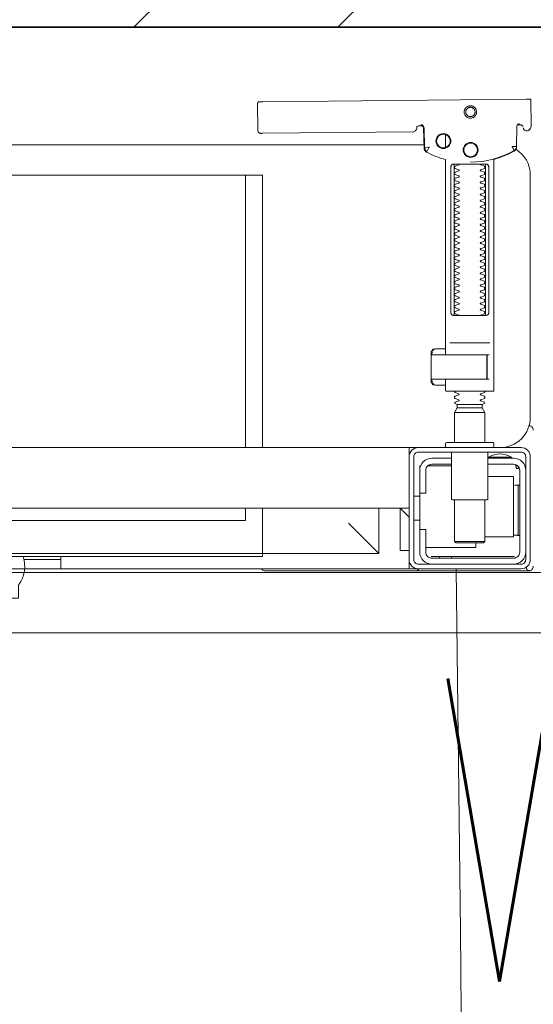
# Model space of a CAD drawing. Header units: millimetres. Extents: x 28291 to 177760, y -399809 to -170937.
# Tile 213 of 256: x 59283 to 59300, y -197851 to -197819. Entities that reach past the tile are written whole.
import ezdxf

# ---------------------------------------------------------------- set-up
doc = ezdxf.new("R2010")
doc.units = ezdxf.units.MM
doc.layers.get('0').update_dxf_attribs({"lineweight": 0})
for name, color, linetype, lineweight, true_color in [('!! 0_ Istn-okna - wymienione', 9, 'Continuous', 13, 0x808080), ('!! 2 ZABUDOWA GK-MDF', 7, 'Continuous', 13, 0x7a7a7a), ('!! 2_Hatch_zamurowania', 7, 'Continuous', 5, 0xc6c8c8)]:
    doc.layers.add(name, color=color, linetype=linetype, lineweight=lineweight, true_color=true_color)
for name, color, linetype, lineweight in [('!! 0_Istn-went', 5, 'Continuous', 13), ('!! 2  nowe sciany - remont', 2, 'Continuous', 35), ('!! wymiary osi', 250, 'Continuous', 9)]:
    doc.layers.add(name, color=color, linetype=linetype, lineweight=lineweight)
doc.layers.add('!!_@ wypos sanit nd', color=7, linetype='Continuous', lineweight=0, plot=False)
doc.styles.add('ARCHETYP', font='romans.shx', dxfattribs={"height": 15})
doc.styles.add('TXT', font='simplex.shx')
doc.dimstyles.new('DIM50', dxfattribs={"dimscale": 5, "dimtxt": 2.5, "dimasz": 1.5, "dimexe": 0, "dimexo": 0, "dimgap": 0.5, "dimtad": 1, "dimdec": 4, "dimrnd": 0.5, "dimdsep": 46, "dimtxsty": 'TXT', "dimblk1": 'TICK1', "dimblk2": 'TICK1', "dimsah": 1, "dimcen": 0, "dimse1": 1, "dimse2": 1, "dimclrd": 1, "dimclre": 7, "dimclrt": 9, "dimadec": 0, "dimazin": 0, "dimtfac": 1, "dimtdec": 4, "dimtmove": 2, "dimatfit": 3, "dimldrblk": 'TICK1', "dimfxl": 1, "dimtolj": 1, "dimarcsym": 0})

# ---------------------------------------------------------------- blocks, each defined once
blk = doc.blocks.new('A$C324a30b8')
for points in [[(0.17552, 0), (0.17692, -0.11958), (0.17797, -0.23916), (0.17832, -0.47832)], [(-0.17552, 0), (0.17552, 0)]]:
    blk.add_lwpolyline(points)
blk = doc.blocks.new('A$C4ebe9e89')
for points in [[(0.16424, 0.15596), (0.16327, 0.15595), (0.16304, 0.15592), (0.16283, 0.15584), (0.16262, 0.15571), (0.16265, 0.15575), (0.16259, 0.15555), (0.16257, 0.15535, -0.157432), (0.16238, 0.15476), (0.1621, 0.15436, -0.241147), (0.16129, 0.15393), (0.1115, 0.15346), (0.11134, 0.15345), (0.11119, 0.15345), (0.11107, 0.15345), (0.11094, 0.15346), (0.11078, 0.15348), (0.11062, 0.15353), (0.11047, 0.15361), (0.11033, 0.15371), (0.11022, 0.15383), (0.11012, 0.15397), (0.11005, 0.15412), (0.11001, 0.15428), (0.11, 0.15445), (0.10995, 0.16345), (0.11023, 0.16384)], [(0.19647, 0.15658), (0.19626, 0.15656), (0.19605, 0.15648), (0.19585, 0.15635), (0.19566, 0.15614, 0.132231), (0.19551, 0.15564), (0.19546, 0.14909)], [(0.19768, 0.15528, 0.415336), (0.19869, 0.15429)], [(0.19885, 0.1543), (0.19898, 0.1543), (0.19913, 0.15431), (0.19927, 0.15434), (0.19941, 0.1544), (0.19953, 0.15447), (0.19965, 0.15456), (0.19975, 0.15466), (0.20007, 0.15512, 0.158481), (0.20026, 0.15571)], [(0.18031, 0.14393, 0.125713), (0.19466, 0.14774, 0.121439), (0.19519, 0.14823, -0.262119), (0.2, 0.13968), (0.2, 0.05968, -0.414214), (0.19, 0.04968), (0.18752, 0.04968, 0.405519), (0.188, 0.05018), (0.188, 0.05088, 0.414214), (0.1875, 0.05138), (0.1725, 0.05138, 0.414214), (0.172, 0.05088), (0.172, 0.05018, 0.405519), (0.17249, 0.04968, 0.001664), (0.15993, 0.04968)], [(0.172, 0.07232), (0.172, 0.06852, 0.414214), (0.1722, 0.06832), (0.18462, 0.06832), (0.1878, 0.06832, 0.414214), (0.188, 0.06852), (0.188, 0.14485), (0.18885, 0.1451), (0.18969, 0.14537), (0.19052, 0.14568), (0.19134, 0.146), (0.19215, 0.14635), (0.19295, 0.14672), (0.19374, 0.14712), (0.19456, 0.14756), (0.19465, 0.14762), (0.19473, 0.14768), (0.19481, 0.14775), (0.19488, 0.14782), (0.19495, 0.1479), (0.19502, 0.14799)], [(0.17647, 0.09332, 0.182836), (0.17637, 0.09341), (0.17515, 0.09381, 0.050055), (0.175, 0.09408), (0.175, 0.09436, 0.050055), (0.17515, 0.09462), (0.17637, 0.09503, 0.719897), (0.17637, 0.09541), (0.17515, 0.09581, 0.050055), (0.175, 0.09608), (0.175, 0.09636, 0.050055), (0.17515, 0.09662), (0.17637, 0.09703, 0.719897), (0.17637, 0.09741), (0.17515, 0.09781, 0.050055), (0.175, 0.09808), (0.175, 0.09836, 0.050055), (0.17515, 0.09862), (0.17637, 0.09903, 0.719897), (0.17637, 0.09941), (0.17515, 0.09981, 0.050055), (0.175, 0.10008), (0.175, 0.10036, 0.050055), (0.17515, 0.10062), (0.17637, 0.10103, 0.719897), (0.17637, 0.10141), (0.17515, 0.10181, 0.050055), (0.175, 0.10208), (0.175, 0.10236, 0.050055), (0.17515, 0.10262), (0.17637, 0.10303, 0.719897), (0.17637, 0.10341), (0.17515, 0.10381, 0.050055), (0.175, 0.10408), (0.175, 0.10436, 0.050055), (0.17515, 0.10462), (0.17637, 0.10503, 0.719897), (0.17637, 0.10541), (0.17515, 0.10581, 0.050055), (0.175, 0.10608), (0.175, 0.10636, 0.050055), (0.17515, 0.10662), (0.17637, 0.10703, 0.719897), (0.17637, 0.10741), (0.17515, 0.10781, 0.050055), (0.175, 0.10808), (0.175, 0.10836, 0.050055), (0.17515, 0.10862), (0.17637, 0.10903, 0.719897), (0.17637, 0.10941), (0.17515, 0.10981, 0.050055), (0.175, 0.11008), (0.175, 0.11036, 0.050055), (0.17515, 0.11062), (0.17637, 0.11103, 0.719897), (0.17637, 0.11141), (0.17515, 0.11181, 0.050055), (0.175, 0.11208), (0.175, 0.11236, 0.050055), (0.17515, 0.11262), (0.17637, 0.11303, 0.719897), (0.17637, 0.11341), (0.17515, 0.11381, 0.050055), (0.175, 0.11408), (0.175, 0.11436, 0.050055), (0.17515, 0.11462), (0.17637, 0.11503, 0.719897), (0.17637, 0.11541), (0.17515, 0.11581, 0.050055), (0.175, 0.11608), (0.175, 0.11636, 0.050055), (0.17515, 0.11662), (0.17637, 0.11703, 0.719897), (0.17637, 0.11741), (0.17515, 0.11781, 0.050055), (0.175, 0.11808), (0.175, 0.11836, 0.050055), (0.17515, 0.11862), (0.17637, 0.11903, 0.719897), (0.17637, 0.11941), (0.17515, 0.11981, 0.050055), (0.175, 0.12008), (0.175, 0.12036, 0.050055), (0.17515, 0.12062), (0.17637, 0.12103, 0.719897), (0.17637, 0.12141), (0.17515, 0.12181, 0.050055), (0.175, 0.12208), (0.175, 0.12236, 0.050055), (0.17515, 0.12262), (0.17637, 0.12303, 0.719897), (0.17637, 0.12341), (0.17515, 0.12381, 0.050055), (0.175, 0.12408), (0.175, 0.12436, 0.050055), (0.17515, 0.12462), (0.17637, 0.12503, 0.719897), (0.17637, 0.12541), (0.17515, 0.12581, 0.050055), (0.175, 0.12608), (0.175, 0.12636, 0.050055), (0.17515, 0.12662), (0.17637, 0.12703, 0.719897), (0.17637, 0.12741), (0.17515, 0.12781, 0.050055), (0.175, 0.12808), (0.175, 0.12836, 0.050055), (0.17515, 0.12862), (0.17637, 0.12903, 0.719897), (0.17637, 0.12941), (0.17515, 0.12981, 0.050055), (0.175, 0.13008), (0.175, 0.13036, 0.050055), (0.17515, 0.13062), (0.17637, 0.13103, 0.719897), (0.17637, 0.13141), (0.17515, 0.13181, 0.050055), (0.175, 0.13208), (0.175, 0.13236, 0.050055), (0.17515, 0.13262), (0.17637, 0.13303, 0.719897), (0.17637, 0.13341), (0.17515, 0.13381, 0.050055), (0.175, 0.13408), (0.175, 0.13436, 0.050055), (0.17515, 0.13462), (0.17637, 0.13503, 0.719897), (0.17637, 0.13541), (0.17515, 0.13581, 0.050055), (0.175, 0.13608), (0.175, 0.13636, 0.050055), (0.17515, 0.13662), (0.17637, 0.13703, 0.719897), (0.17637, 0.13741), (0.17515, 0.13781, 0.050055), (0.175, 0.13808), (0.175, 0.13836, 0.050055), (0.17515, 0.13862), (0.17637, 0.13903, 0.719897), (0.17637, 0.13941), (0.17515, 0.13981, 0.050055), (0.175, 0.14008), (0.175, 0.14036, 0.050055), (0.17515, 0.14062), (0.17637, 0.14103, 0.719897), (0.17637, 0.14141), (0.17515, 0.14181, 0.050055), (0.175, 0.14208), (0.175, 0.14236, 0.050055), (0.17515, 0.14262), (0.17637, 0.14303, 0.474594), (0.17647, 0.14332)], [(0.18353, 0.14332, 0.474594), (0.18364, 0.14303), (0.18486, 0.14262, 0.050055), (0.185, 0.14236), (0.185, 0.14208, 0.050055), (0.18486, 0.14181), (0.18364, 0.14141, 0.719897), (0.18364, 0.14103), (0.18486, 0.14062, 0.050055), (0.185, 0.14036), (0.185, 0.14008, 0.050055), (0.18486, 0.13981), (0.18364, 0.13941, 0.719897), (0.18364, 0.13903), (0.18486, 0.13862, 0.050055), (0.185, 0.13836), (0.185, 0.13808, 0.050055), (0.18486, 0.13781), (0.18364, 0.13741, 0.719897), (0.18364, 0.13703), (0.18486, 0.13662, 0.050055), (0.185, 0.13636), (0.185, 0.13608, 0.050055), (0.18486, 0.13581), (0.18364, 0.13541, 0.719897), (0.18364, 0.13503), (0.18486, 0.13462, 0.050055), (0.185, 0.13436), (0.185, 0.13408, 0.050055), (0.18486, 0.13381), (0.18364, 0.13341, 0.719897), (0.18364, 0.13303), (0.18486, 0.13262, 0.050055), (0.185, 0.13236), (0.185, 0.13208, 0.050055), (0.18486, 0.13181), (0.18364, 0.13141, 0.719897), (0.18364, 0.13103), (0.18486, 0.13062, 0.050055), (0.185, 0.13036), (0.185, 0.13008, 0.050055), (0.18486, 0.12981), (0.18364, 0.12941, 0.719897), (0.18364, 0.12903), (0.18486, 0.12862, 0.050055), (0.185, 0.12836), (0.185, 0.12808, 0.050055), (0.18486, 0.12781), (0.18364, 0.12741, 0.719897), (0.18364, 0.12703), (0.18486, 0.12662, 0.050055), (0.185, 0.12636), (0.185, 0.12608, 0.050055), (0.18486, 0.12581), (0.18364, 0.12541, 0.719897), (0.18364, 0.12503), (0.18486, 0.12462, 0.050055), (0.185, 0.12436), (0.185, 0.12408, 0.050055), (0.18486, 0.12381), (0.18364, 0.12341, 0.719897), (0.18364, 0.12303), (0.18486, 0.12262, 0.050055), (0.185, 0.12236), (0.185, 0.12208, 0.050055), (0.18486, 0.12181), (0.18364, 0.12141, 0.719897), (0.18364, 0.12103), (0.18486, 0.12062, 0.050055), (0.185, 0.12036), (0.185, 0.12008, 0.050055), (0.18486, 0.11981), (0.18364, 0.11941, 0.719897), (0.18364, 0.11903), (0.18486, 0.11862, 0.050055), (0.185, 0.11836), (0.185, 0.11808, 0.050055), (0.18486, 0.11781), (0.18364, 0.11741, 0.719897), (0.18364, 0.11703), (0.18486, 0.11662, 0.050055), (0.185, 0.11636), (0.185, 0.11608, 0.050055), (0.18486, 0.11581), (0.18364, 0.11541, 0.719897), (0.18364, 0.11503), (0.18486, 0.11462, 0.050055), (0.185, 0.11436), (0.185, 0.11408, 0.050055), (0.18486, 0.11381), (0.18364, 0.11341, 0.719897), (0.18364, 0.11303), (0.18486, 0.11262, 0.050055), (0.185, 0.11236), (0.185, 0.11208, 0.050055), (0.18486, 0.11181), (0.18364, 0.11141, 0.719897), (0.18364, 0.11103), (0.18486, 0.11062, 0.050055), (0.185, 0.11036), (0.185, 0.11008, 0.050055), (0.18486, 0.10981), (0.18364, 0.10941, 0.719897), (0.18364, 0.10903), (0.18486, 0.10862, 0.050055), (0.185, 0.10836), (0.185, 0.10808, 0.050055), (0.18486, 0.10781), (0.18364, 0.10741, 0.719897), (0.18364, 0.10703), (0.18486, 0.10662, 0.050055), (0.185, 0.10636), (0.185, 0.10608, 0.050055), (0.18486, 0.10581), (0.18364, 0.10541, 0.719897), (0.18364, 0.10503), (0.18486, 0.10462, 0.050055), (0.185, 0.10436), (0.185, 0.10408, 0.050055), (0.18486, 0.10381), (0.18364, 0.10341, 0.719897), (0.18364, 0.10303), (0.18486, 0.10262, 0.050055), (0.185, 0.10236), (0.185, 0.10208, 0.050055), (0.18486, 0.10181), (0.18364, 0.10141, 0.719897), (0.18364, 0.10103), (0.18486, 0.10062, 0.050055), (0.185, 0.10036), (0.185, 0.10008, 0.050055), (0.18486, 0.09981), (0.18364, 0.09941, 0.719897), (0.18364, 0.09903), (0.18486, 0.09862, 0.050055), (0.185, 0.09836), (0.185, 0.09808, 0.050055), (0.18486, 0.09781), (0.18364, 0.09741, 0.719897), (0.18364, 0.09703), (0.18486, 0.09662, 0.050055), (0.185, 0.09636), (0.185, 0.09608, 0.050055), (0.18486, 0.09581), (0.18364, 0.09541, 0.719897), (0.18364, 0.09503), (0.18486, 0.09462, 0.050055), (0.185, 0.09436), (0.185, 0.09408, 0.050055), (0.18486, 0.09381), (0.18364, 0.09341, 0.182836), (0.18353, 0.09332)], [(0.18575, 0.07252), (0.18575, 0.08011), (0.18572, 0.08022), (0.18564, 0.08029), (0.18555, 0.08032), (0.18565, 0.0803), (0.18573, 0.08024), (0.18577, 0.08014), (0.18577, 0.07252), (0.18574, 0.07241), (0.18567, 0.07234), (0.18547, 0.07232), (0.18558, 0.07237), (0.18564, 0.07252), (0.18564, 0.08012), (0.18557, 0.08027), (0.18547, 0.08032), (0.16743, 0.08032, 0.414214), (0.16723, 0.08012), (0.16723, 0.07252, 0.414214), (0.16743, 0.07232), (0.18547, 0.07232)], [(0.18556, 0.07232, 0.414213), (0.18576, 0.07252), (0.18575, 0.08011), (0.18575, 0.07252), (0.18572, 0.07241), (0.18565, 0.07234), (0.18555, 0.07232)], [(0.175, 0.06836), (0.175, 0.06812, -0.050055), (0.17515, 0.06786), (0.17636, 0.06745, -0.719897), (0.17636, 0.06707), (0.17515, 0.06666, -0.050055), (0.175, 0.0664), (0.175, 0.06612, -0.050055), (0.17515, 0.06586), (0.17636, 0.06545, -0.719897), (0.17636, 0.06507), (0.17515, 0.06466, -0.050055), (0.175, 0.0644), (0.1759, 0.06388), (0.1759, 0.06282), (0.175, 0.06126), (0.175, 0.05138)], [(0.185, 0.06836), (0.185, 0.06812, 0.050055), (0.18486, 0.06786), (0.18364, 0.06745, 0.719897), (0.18364, 0.06707), (0.18486, 0.06666, 0.050055), (0.185, 0.0664), (0.185, 0.06612, 0.050055), (0.18486, 0.06586), (0.18364, 0.06545, 0.719897), (0.18364, 0.06507), (0.18486, 0.06466, 0.050055), (0.185, 0.0644), (0.1841, 0.06388), (0.1841, 0.06282), (0.185, 0.06126), (0.185, 0.05138)], [(0.20011, 0.05684, 0.126559), (0.19962, 0.05693)], [(0.20099, 0.05547, 0.198909), (0.20055, 0.05654, 0.091301), (0.20011, 0.05684)], [(0.16379, 0.04368), (0.1635, 0.04368), (0.1635, 0.04218, -0.414214), (0.1675, 0.04618), (0.174, 0.04618)], [(0.174, 0.04818), (0.174, 0.03288, 0.414214), (0.1745, 0.03238), (0.1855, 0.03238, 0.414214), (0.186, 0.03288), (0.186, 0.04818)], [(0.19375, 0.04656, 0.119096), (0.19, 0.04764, 0.119096), (0.18625, 0.04656)], [(0.19375, 0.04618), (0.19375, 0.04656), (0.18625, 0.04656), (0.18625, 0.04618), (0.1945, 0.04618, -0.414214), (0.1985, 0.04218)], [(0.174, 0.04418), (0.1675, 0.04418, 0.414214), (0.1655, 0.04218), (0.1655, 0.03468), (0.1635, 0.03468), (0.1635, 0.01518, 0.414214), (0.1675, 0.01118)], [(0.1635, 0.02268), (0.1655, 0.02268), (0.1655, 0.01518, 0.414214), (0.1675, 0.01318), (0.1945, 0.01318, 0.414214), (0.1965, 0.01518), (0.1965, 0.04218, 0.414214), (0.1945, 0.04418), (0.186, 0.04418)], [(0.1945, 0.03721), (0.19515, 0.03722), (0.19542, 0.03722), (0.1956, 0.03722), (0.19567, 0.03722, 0.116465), (0.19589, 0.03728), (0.19601, 0.03733), (0.19601, 0.02063), (0.19589, 0.02068, 0.116465), (0.19567, 0.02074), (0.19542, 0.02074), (0.19515, 0.02074), (0.1945, 0.02075)], [(-0.04, 0.01368), (-0.03255, 0.01368, 0.236962), (-0.03118, 0.00443, -0.154353), (-0.031, 0.00386), (-0.031, 0), (0.031, 0), (0.031, 0.00386, -0.154353), (0.03118, 0.00443, 0.236962), (0.03256, 0.01368), (0.04, 0.01368)], [(0.1945, 0.01118, 0.414214), (0.1985, 0.01518)], [(0.1987, 0.01002, 0.000114), (0.1987, 0.01002, 0.517015), (0.20003, 0.00909), (0.19993, 0.00905), (0.19983, 0.00903), (0.19971, 0.009), (0.19958, 0.00899), (0.19948, 0.00899), (0.19903, 0.00899), (0.19841, 0.00899), (0.19771, 0.00899), (0.16428, 0.00899), (0.16393, 0.00899), (0.16357, 0.00899), (0.16323, 0.00899), (0.16294, 0.00899), (0.16269, 0.00899), (0.16249, 0.00899), (0.16237, 0.00899)], [(0.20011, 0.00912, 0.091301), (0.20055, 0.00942, 0.198909), (0.20099, 0.01048)], [(0.11124, 0.00968), (0.11142, 0.00944), (0.11165, 0.00925), (0.11192, 0.0091), (0.1122, 0.00901), (0.1125, 0.00898), (0.1623, 0.00898, 0.326231), (0.16325, 0.00968)]]:
    blk.add_lwpolyline(points, format="xyb")
for points in [[(0.19864, 0.1647), (0.11173, 0.16387)], [(0.20013, 0.1647), (0.20026, 0.15571)], [(0.1651, 0.14871), (0.16492, 0.1553), (0.1649, 0.15547), (0.16485, 0.15563), (0.16478, 0.15579), (0.16468, 0.15592), (0.16455, 0.15604), (0.16441, 0.15614), (0.16425, 0.15621), (0.16409, 0.15626), (0.16391, 0.15627)], [(0.19757, 0.15573), (0.19749, 0.15586), (0.19739, 0.15598), (0.19727, 0.15608), (0.19713, 0.15617), (0.19698, 0.15623), (0.19683, 0.15626), (0.19667, 0.15627), (0.19577, 0.15626)], [(0.16386, 0.15607), (0.16409, 0.15602), (0.16425, 0.15596), (0.1644, 0.15586), (0.16453, 0.15574), (0.16463, 0.1556), (0.16471, 0.15544), (0.16476, 0.15527), (0.16478, 0.1551), (0.16496, 0.14854), (0.16497, 0.14842), (0.16498, 0.14832), (0.16501, 0.14822), (0.16503, 0.14812), (0.16507, 0.14802), (0.16511, 0.14793), (0.16516, 0.14784), (0.16521, 0.14775), (0.16528, 0.14767), (0.16535, 0.14758), (0.16542, 0.14751), (0.1655, 0.14744), (0.16558, 0.14737), (0.16567, 0.14731), (0.16576, 0.14726), (0.16651, 0.14688), (0.16727, 0.14651), (0.16803, 0.14617), (0.16881, 0.14585), (0.1696, 0.14555), (0.17039, 0.14527), (0.17119, 0.14502), (0.172, 0.14478), (0.172, 0.08032)], [(0.172, 0.15305), (0.172, 0.14874)], [(0.16493, 0.14968), (-0.16477, 0.14968)], [(0.17483, 0.14232), (0.17483, 0.09432)], [(0.18523, 0.09432), (0.18523, 0.14232)], [(-0.11847, 0.04968), (-0.11847, 0.13968), (0.11153, 0.13968), (0.11153, 0.04968)], [(0.10602, 0.13968), (0.10602, 0.04968)], [(0.16732, 0.08028), (0.16732, 0.08144), (0.16736, 0.08156), (0.16746, 0.08164), (0.16767, 0.08169)], [(0.16751, 0.08053), (0.16754, 0.08079), (0.16766, 0.08132)], [(0.16811, 0.08203), (0.16776, 0.08162), (0.16776, 0.08196), (0.16779, 0.08207), (0.16786, 0.08214), (0.16797, 0.08218), (0.1681, 0.08219), (0.16822, 0.08219), (0.16842, 0.08221), (0.16887, 0.08232), (0.172, 0.08232)], [(0.16848, 0.08224), (0.16856, 0.0823), (0.16876, 0.08232)], [(0.18662, 0.08432), (0.17345, 0.08432)], [(0.17371, 0.08032), (0.18481, 0.08032), (0.18637, 0.08032)], [(0.16767, 0.07094), (0.16756, 0.07096), (0.16746, 0.07099), (0.16737, 0.07106), (0.16732, 0.0712), (0.16732, 0.07235)], [(0.16766, 0.07131), (0.16754, 0.07185), (0.16751, 0.0721)], [(0.18558, 0.07232), (0.18637, 0.07232)], [(0.172, 0.07032), (0.16887, 0.07032), (0.16842, 0.07042), (0.16831, 0.07044), (0.1682, 0.07044), (0.16806, 0.07045), (0.16795, 0.07046), (0.16783, 0.07052), (0.16776, 0.07067), (0.16776, 0.07101), (0.16811, 0.07061)], [(0.16876, 0.07032), (0.16866, 0.07032), (0.16848, 0.0704)], [(0.1759, 0.06388), (0.1841, 0.06388)], [(0.1841, 0.06282), (0.1759, 0.06282)], [(0.185, 0.06126), (0.175, 0.06126)], [(0.19963, 0.05696), (0.19976, 0.05695), (0.19988, 0.05692), (0.20001, 0.05688)], [(-0.16, 0.04668), (-0.16, 0.04968), (0.16, 0.04968), (0.16, 0.04668)], [(0.16, 0.03368), (0.16, 0.04568)], [(0.174, 0.04368), (0.16618, 0.04368)], [(0.167, 0.04412), (0.16693, 0.04403), (0.16687, 0.04393), (0.16681, 0.04381), (0.16675, 0.04368)], [(0.19499, 0.04412), (0.19506, 0.04404), (0.19512, 0.04395), (0.19517, 0.04385), (0.19521, 0.04376), (0.19525, 0.04365), (0.19528, 0.04355), (0.19531, 0.04344), (0.19533, 0.04333), (0.19535, 0.04322), (0.19537, 0.04311), (0.19538, 0.04301), (0.19539, 0.04291), (0.19538, 0.04281), (0.19547, 0.04278), (0.19557, 0.04278), (0.19568, 0.04278), (0.19578, 0.04278), (0.19589, 0.04278), (0.19613, 0.04278), (0.19616, 0.04288), (0.19615, 0.04299), (0.19613, 0.04311), (0.19609, 0.04324), (0.19605, 0.04336), (0.19594, 0.04357)], [(0.1635, 0.03468), (0.1635, 0.04218)], [(0.186, 0.04018), (0.1945, 0.04018), (0.1945, 0.02018), (0.185, 0.02018)], [(0.19591, 0.03729), (0.19602, 0.03729), (0.19616, 0.03729), (0.19632, 0.03729), (0.1965, 0.03729)], [(0.1615, 0.03368), (0.1635, 0.03368)], [(0.16, 0.02668), (0.157, 0.02968), (0.16, 0.02968), (-0.16, 0.02968), (-0.157, 0.02968), (-0.16, 0.02668)], [(0.10602, 0.02968), (0.10602, 0.0256), (-0.11847, 0.0256)], [(0.11153, 0.02968), (0.11153, 0.01468), (0.15, 0.01468)], [(0.14, 0.02468), (0.15, 0.01468), (0.15, 0.02968)], [(0.16, 0.01568), (0.157, 0.01568), (0.157, 0.02968)], [(0.175, 0.03238), (0.175, 0.01872), (0.1755, 0.01822), (0.1845, 0.01822), (0.185, 0.01872), (0.185, 0.03238)], [(0.1615, 0.02568), (0.1635, 0.02568)], [(0.1965, 0.02067), (0.19632, 0.02067), (0.19616, 0.02067), (0.19602, 0.02067), (0.19591, 0.02067)], [(0.1655, 0.01668), (0.182, 0.01668), (0.182, 0.01822)], [(0.185, 0.01872), (0.175, 0.01872)], [(0.045, 0.01368), (0.045, 0.00968)], [(0.16722, 0.01368), (0.19467, 0.01368), (0.19478, 0.01368)], [(0.17, 0.01318), (0.17, 0.01368)], [(0.174, 0.01318), (0.174, 0.01368)], [(0.03283, 0.01268), (0.045, 0.01268)], [(0.16, 0.01268), (0.16, 0.00968), (0.03305, 0.00968)]]:
    blk.add_lwpolyline(points)
for points in [[(0.18024, 0.15848), (0.18044, 0.15849), (0.18064, 0.15852), (0.18084, 0.15857), (0.18103, 0.15864), (0.18121, 0.15873), (0.18138, 0.15883), (0.18154, 0.15895), (0.18168, 0.15909), (0.18182, 0.15924), (0.18194, 0.1594), (0.18204, 0.15958), (0.18212, 0.15976), (0.18219, 0.15995), (0.18224, 0.16014), (0.18226, 0.16034), (0.18227, 0.16054), (0.18226, 0.16075), (0.18223, 0.16094), (0.18218, 0.16114), (0.18211, 0.16133), (0.18202, 0.16151), (0.18191, 0.16168), (0.18179, 0.16184), (0.18166, 0.16199), (0.18151, 0.16212), (0.18134, 0.16224), (0.18117, 0.16234), (0.18099, 0.16242), (0.1808, 0.16249), (0.1806, 0.16254), (0.1804, 0.16256), (0.1802, 0.16257), (0.18, 0.16256), (0.1798, 0.16253), (0.17961, 0.16248), (0.17942, 0.16241), (0.17924, 0.16232), (0.17907, 0.16222), (0.17891, 0.1621), (0.17876, 0.16196), (0.17863, 0.16181), (0.17851, 0.16165), (0.17841, 0.16147), (0.17832, 0.16129), (0.17826, 0.1611), (0.17821, 0.1609), (0.17818, 0.16071), (0.17818, 0.1605), (0.17819, 0.1603), (0.17822, 0.16011), (0.17827, 0.15991), (0.17834, 0.15972), (0.17843, 0.15954), (0.17853, 0.15937), (0.17865, 0.15921), (0.17879, 0.15906), (0.17894, 0.15893), (0.1791, 0.15881), (0.17928, 0.15871), (0.17946, 0.15863), (0.17965, 0.15856), (0.17984, 0.15851), (0.18004, 0.15849)], [(0.18024, 0.15897), (0.18039, 0.15898), (0.18054, 0.159), (0.18068, 0.15904), (0.18083, 0.15909), (0.18096, 0.15916), (0.18109, 0.15924), (0.18121, 0.15933), (0.18133, 0.15943), (0.18143, 0.15955), (0.18152, 0.15967), (0.18159, 0.1598), (0.18166, 0.15994), (0.18171, 0.16008), (0.18174, 0.16023), (0.18176, 0.16038), (0.18177, 0.16053), (0.18176, 0.16068), (0.18174, 0.16084), (0.1817, 0.16098), (0.18165, 0.16113), (0.18158, 0.16126), (0.1815, 0.16139), (0.18141, 0.16151), (0.1813, 0.16162), (0.18119, 0.16173), (0.18107, 0.16182), (0.18094, 0.16189), (0.1808, 0.16196), (0.18066, 0.16201), (0.18051, 0.16204), (0.18036, 0.16206), (0.18021, 0.16207), (0.18005, 0.16206), (0.1799, 0.16204), (0.17976, 0.162), (0.17961, 0.16194), (0.17948, 0.16188), (0.17935, 0.1618), (0.17923, 0.16171), (0.17911, 0.1616), (0.17901, 0.16149), (0.17892, 0.16137), (0.17885, 0.16124), (0.17878, 0.1611), (0.17873, 0.16095), (0.1787, 0.16081), (0.17868, 0.16066), (0.17867, 0.1605), (0.17868, 0.16035), (0.1787, 0.1602), (0.17874, 0.16005), (0.17879, 0.15991), (0.17886, 0.15977), (0.17894, 0.15964), (0.17903, 0.15952), (0.17914, 0.15941), (0.17925, 0.15931), (0.17937, 0.15922), (0.1795, 0.15914), (0.17964, 0.15908), (0.17978, 0.15903), (0.17993, 0.159), (0.18008, 0.15897)], [(0.16587, 0.14754), (0.16582, 0.14756), (0.16577, 0.1476), (0.16573, 0.14763), (0.16568, 0.14767), (0.16563, 0.14771), (0.16558, 0.14776), (0.16553, 0.14781), (0.16549, 0.14786), (0.16544, 0.14791), (0.1654, 0.14797), (0.16536, 0.14803), (0.16533, 0.14809), (0.16529, 0.14815), (0.16526, 0.14821), (0.16524, 0.14828), (0.16521, 0.14834), (0.16519, 0.14841), (0.16517, 0.14847), (0.16516, 0.14854), (0.16515, 0.1486), (0.16514, 0.14866), (0.16513, 0.14872), (0.16513, 0.14877), (0.16518, 0.14879), (0.16643, 0.14884), (0.16648, 0.14884), (0.16654, 0.14884), (0.16659, 0.14886), (0.16664, 0.14883), (0.16661, 0.14879), (0.16658, 0.14874), (0.16656, 0.14869), (0.16653, 0.14863), (0.16594, 0.14754)], [(0.18533, 0.14332), (0.18542, 0.14331), (0.1855, 0.1433), (0.18559, 0.14329), (0.18567, 0.14326), (0.18575, 0.14323), (0.18583, 0.14319), (0.18591, 0.14314), (0.18598, 0.14308), (0.18604, 0.14302), (0.1861, 0.14294), (0.18615, 0.14286), (0.18619, 0.14276), (0.18623, 0.14266), (0.18626, 0.14255), (0.18627, 0.14243), (0.18628, 0.14232), (0.18628, 0.09432), (0.18627, 0.0942), (0.18626, 0.09409), (0.18623, 0.09398), (0.18619, 0.09387), (0.18615, 0.09378), (0.1861, 0.09369), (0.18604, 0.09362), (0.18598, 0.09355), (0.18591, 0.09349), (0.18583, 0.09344), (0.18575, 0.0934), (0.18567, 0.09337), (0.18559, 0.09335), (0.1855, 0.09333), (0.18542, 0.09332), (0.18533, 0.09332), (0.17475, 0.09332), (0.17466, 0.09332), (0.17457, 0.09333), (0.17449, 0.09335), (0.1744, 0.09337), (0.17432, 0.0934), (0.17424, 0.09344), (0.17416, 0.09349), (0.17409, 0.09355), (0.17403, 0.09362), (0.17397, 0.09369), (0.17392, 0.09378), (0.17387, 0.09387), (0.17384, 0.09398), (0.17381, 0.09409), (0.17379, 0.0942), (0.17379, 0.09432), (0.17379, 0.14232), (0.17379, 0.14243), (0.17381, 0.14255), (0.17384, 0.14266), (0.17387, 0.14276), (0.17392, 0.14286), (0.17397, 0.14294), (0.17403, 0.14302), (0.17409, 0.14308), (0.17416, 0.14314), (0.17424, 0.14319), (0.17432, 0.14323), (0.1744, 0.14326), (0.17449, 0.14329), (0.17457, 0.1433), (0.17466, 0.14331), (0.17475, 0.14332)], [(-0.11847, 0.01368), (0.11153, 0.01368), (0.11153, 0.01468), (-0.11847, 0.01468)]]:
    blk.add_lwpolyline(points, close=True)
for points in [[(0.19546, 0.14908), (0.19546, 0.14908), (0.19546, 0.14908), (0.19546, 0.14909), (0.19546, 0.14909), (0.19546, 0.14909), (0.19546, 0.14909), (0.19546, 0.14909), (0.19546, 0.14909), (0.19546, 0.14909), (0.19546, 0.14909), (0.19546, 0.14909), (0.19546, 0.14909), (0.19546, 0.14909), (0.19546, 0.14909), (0.19546, 0.14909), (0.19546, 0.14909), (0.19546, 0.14909), (0.19546, 0.14909), (0.19546, 0.14909), (0.19546, 0.14908), (0.19546, 0.14908), (0.19546, 0.14908), (0.19546, 0.14908), (0.19546, 0.14908), (0.19546, 0.14908), (0.19546, 0.14908), (0.19546, 0.14908), (0.19546, 0.14908), (0.19546, 0.14908), (0.19546, 0.14908), (0.19546, 0.14908), (0.19546, 0.14908), (0.19546, 0.14908), (0.19546, 0.14908), (0.19546, 0.14908), (0.19546, 0.14908), (0.19546, 0.14909), (0.19545, 0.14909), (0.19545, 0.14909), (0.19545, 0.14909), (0.19545, 0.14909), (0.19545, 0.14909), (0.19545, 0.14909), (0.19545, 0.14909), (0.19545, 0.14909), (0.19544, 0.14909), (0.19544, 0.14908), (0.19544, 0.14908), (0.19544, 0.14908), (0.19544, 0.14908), (0.19543, 0.14908), (0.19543, 0.14908), (0.19543, 0.14908), (0.19543, 0.14908), (0.19543, 0.14908), (0.19543, 0.14908), (0.19543, 0.14908), (0.19542, 0.14908), (0.19542, 0.14908), (0.19542, 0.14908), (0.19542, 0.14908), (0.19542, 0.14908), (0.19541, 0.14908), (0.19541, 0.14908), (0.19541, 0.14908), (0.19541, 0.14908), (0.19541, 0.14908), (0.1954, 0.14908), (0.1954, 0.14908), (0.1954, 0.14908), (0.19539, 0.14908), (0.19539, 0.14908), (0.19538, 0.14909), (0.19537, 0.14909), (0.19537, 0.14909), (0.19536, 0.14909), (0.19536, 0.14909), (0.19536, 0.14909), (0.19535, 0.14909), (0.19535, 0.14909), (0.19534, 0.14909), (0.19534, 0.14909), (0.19533, 0.14909), (0.19533, 0.14909), (0.19532, 0.14909), (0.19531, 0.14909), (0.19531, 0.14909), (0.1953, 0.14909), (0.19529, 0.14909), (0.19529, 0.14909), (0.19528, 0.14909), (0.19527, 0.14909), (0.19527, 0.14909), (0.19526, 0.14909), (0.19525, 0.14909), (0.19524, 0.14909), (0.19524, 0.14909), (0.19523, 0.14909), (0.19522, 0.14909), (0.19521, 0.14909), (0.1952, 0.14909), (0.19519, 0.14909), (0.19518, 0.14909), (0.19517, 0.14909), (0.19516, 0.14909), (0.19516, 0.14909), (0.19515, 0.14909), (0.19514, 0.14909), (0.19513, 0.14909), (0.19512, 0.14909), (0.19511, 0.14909), (0.1951, 0.14909), (0.19508, 0.14909), (0.19507, 0.14909), (0.19506, 0.14909), (0.19505, 0.14909), (0.19504, 0.14909), (0.19503, 0.14909), (0.19502, 0.14909), (0.19501, 0.14909), (0.195, 0.14909), (0.19499, 0.14909), (0.19497, 0.14909), (0.19496, 0.14909), (0.19495, 0.14909), (0.19494, 0.1491), (0.19493, 0.1491), (0.19491, 0.1491), (0.1949, 0.1491), (0.19489, 0.1491), (0.19488, 0.1491), (0.19486, 0.1491), (0.19485, 0.1491), (0.19484, 0.1491), (0.19483, 0.1491), (0.19481, 0.1491), (0.19469, 0.1491), (0.19464, 0.1491), (0.19459, 0.1491), (0.19456, 0.1491), (0.19453, 0.1491), (0.19451, 0.1491), (0.19448, 0.1491), (0.19446, 0.1491), (0.19443, 0.1491), (0.19441, 0.1491), (0.19438, 0.1491), (0.19435, 0.1491), (0.19433, 0.1491), (0.19431, 0.1491), (0.19428, 0.1491), (0.19427, 0.1491), (0.19426, 0.1491), (0.19423, 0.1491), (0.19422, 0.1491), (0.19421, 0.1491), (0.1942, 0.1491), (0.19418, 0.1491), (0.19418, 0.1491), (0.19417, 0.1491), (0.19417, 0.1491), (0.19416, 0.1491), (0.19416, 0.1491), (0.19415, 0.14911), (0.19414, 0.14911), (0.19414, 0.14911), (0.19413, 0.14911), (0.19413, 0.14911), (0.19412, 0.14911), (0.19412, 0.14911), (0.19412, 0.14911), (0.19411, 0.14911), (0.19411, 0.1491), (0.1941, 0.1491), (0.1941, 0.1491), (0.1941, 0.1491), (0.19409, 0.1491), (0.19409, 0.1491), (0.19409, 0.1491), (0.19409, 0.1491), (0.19408, 0.1491), (0.19408, 0.1491), (0.19408, 0.1491), (0.19407, 0.1491), (0.19407, 0.1491), (0.19406, 0.1491), (0.19406, 0.1491), (0.19406, 0.1491), (0.19406, 0.1491), (0.19405, 0.1491), (0.19405, 0.1491), (0.19405, 0.1491), (0.19405, 0.14911), (0.19404, 0.14911), (0.19404, 0.14911), (0.19404, 0.14911), (0.19403, 0.14911), (0.19403, 0.14911), (0.19402, 0.14912), (0.19402, 0.14912), (0.19402, 0.14912), (0.19401, 0.14912), (0.19401, 0.14912), (0.19401, 0.14912), (0.194, 0.14912), (0.194, 0.14912), (0.194, 0.14912), (0.194, 0.14912), (0.194, 0.14912), (0.194, 0.14912), (0.194, 0.14912), (0.19399, 0.14912), (0.19399, 0.14912), (0.19399, 0.14912), (0.19399, 0.14912), (0.19399, 0.14912), (0.19399, 0.14912), (0.19398, 0.14912), (0.19398, 0.14912), (0.19398, 0.14911), (0.19398, 0.14911), (0.19398, 0.14911), (0.19398, 0.14911), (0.19397, 0.14911), (0.19397, 0.14911), (0.19397, 0.1491), (0.19397, 0.1491), (0.19397, 0.1491), (0.19397, 0.1491), (0.19397, 0.1491), (0.19397, 0.14909), (0.19397, 0.14909), (0.19397, 0.14909), (0.19397, 0.14909), (0.19397, 0.14908), (0.19397, 0.14908), (0.19397, 0.14908), (0.19397, 0.14908), (0.19397, 0.14908), (0.19397, 0.14907), (0.19397, 0.14907), (0.19397, 0.14907), (0.19397, 0.14907), (0.19397, 0.14907), (0.19398, 0.14906), (0.19398, 0.14906), (0.19398, 0.14906), (0.19398, 0.14906), (0.19398, 0.14906), (0.19398, 0.14905), (0.19399, 0.14905), (0.19399, 0.14905), (0.19399, 0.14905), (0.194, 0.14904), (0.194, 0.14904), (0.19401, 0.14903), (0.19401, 0.14903), (0.19401, 0.14903), (0.19402, 0.14902), (0.19402, 0.14902), (0.19402, 0.14902), (0.19403, 0.14901), (0.19403, 0.14901), (0.19403, 0.14901), (0.19403, 0.149), (0.19403, 0.149), (0.19403, 0.149), (0.19404, 0.14899), (0.19404, 0.14899), (0.19404, 0.14899), (0.19404, 0.14899), (0.19404, 0.14898), (0.19404, 0.14898), (0.19404, 0.14898), (0.19405, 0.14897), (0.19405, 0.14897), (0.19405, 0.14897), (0.19405, 0.14896), (0.19405, 0.14896), (0.19406, 0.14895), (0.19406, 0.14895), (0.19406, 0.14895), (0.19406, 0.14894), (0.19407, 0.14894), (0.19407, 0.14893), (0.19407, 0.14893), (0.19408, 0.14892), (0.19408, 0.14891), (0.19409, 0.1489), (0.19409, 0.14889), (0.1941, 0.14888), (0.1941, 0.14887), (0.19411, 0.14886), (0.19412, 0.14884), (0.19414, 0.14881), (0.19416, 0.14877), (0.19418, 0.14873), (0.19419, 0.14871), (0.1942, 0.1487), (0.19421, 0.14868), (0.19422, 0.14866), (0.19423, 0.14864), (0.19434, 0.14845), (0.19435, 0.14844), (0.19435, 0.14842), (0.19436, 0.1484), (0.19437, 0.14839), (0.19438, 0.14837), (0.19439, 0.14836), (0.1944, 0.14834), (0.19441, 0.14832), (0.19441, 0.14831), (0.19442, 0.14829), (0.19443, 0.14828), (0.19444, 0.14826), (0.19445, 0.14825), (0.19446, 0.14823), (0.19446, 0.14822), (0.19447, 0.14821), (0.19448, 0.14819), (0.19449, 0.14818), (0.19449, 0.14816), (0.1945, 0.14815), (0.19451, 0.14814), (0.19452, 0.14813), (0.19452, 0.14811), (0.19453, 0.1481), (0.19454, 0.14809), (0.19454, 0.14808), (0.19455, 0.14806), (0.19456, 0.14805), (0.19456, 0.14804), (0.19457, 0.14803), (0.19457, 0.14802), (0.19458, 0.14801), (0.19458, 0.148), (0.19459, 0.14799), (0.1946, 0.14798), (0.1946, 0.14797), (0.19461, 0.14796), (0.19461, 0.14795), (0.19462, 0.14794), (0.19462, 0.14793), (0.19463, 0.14792), (0.19463, 0.14791), (0.19463, 0.1479), (0.19464, 0.1479), (0.19464, 0.14789), (0.19465, 0.14788), (0.19465, 0.14787), (0.19465, 0.14787), (0.19466, 0.14786), (0.19466, 0.14785), (0.19466, 0.14785), (0.19467, 0.14784), (0.19467, 0.14784), (0.19467, 0.14783), (0.19468, 0.14783), (0.19468, 0.14782), (0.19468, 0.14782), (0.19468, 0.14782), (0.19468, 0.14781), (0.19468, 0.14781), (0.19468, 0.14781), (0.19468, 0.14781), (0.19469, 0.14781), (0.19469, 0.1478), (0.19469, 0.1478), (0.19469, 0.1478), (0.19469, 0.1478), (0.19469, 0.1478), (0.19469, 0.1478), (0.19469, 0.1478), (0.19469, 0.14779), (0.19469, 0.14779), (0.19469, 0.14779), (0.19469, 0.14779), (0.19469, 0.14779), (0.19469, 0.14779), (0.19469, 0.14779), (0.19469, 0.14779), (0.19469, 0.14779), (0.19469, 0.14779), (0.19469, 0.14779), (0.19469, 0.14779), (0.19469, 0.14779), (0.19469, 0.14779), (0.19469, 0.14779), (0.19469, 0.14779), (0.19469, 0.14778), (0.19469, 0.14778), (0.19469, 0.14778), (0.19469, 0.14778), (0.19469, 0.14778), (0.19469, 0.14778), (0.19469, 0.14778), (0.19469, 0.14778), (0.19469, 0.14778), (0.19469, 0.14778), (0.19469, 0.14778), (0.19469, 0.14778), (0.19469, 0.14778), (0.19469, 0.14778), (0.19469, 0.14778), (0.19469, 0.14778), (0.19469, 0.14778), (0.19469, 0.14778), (0.19469, 0.14778), (0.19469, 0.14778), (0.19469, 0.14778), (0.19469, 0.14778), (0.19469, 0.14778), (0.19469, 0.14778), (0.1947, 0.14778, 0.269557)], [(0.16, 0.01268), (0.16, 0.04668, -0.414214), (0.163, 0.04968), (0.197, 0.04968, -0.414214), (0.2, 0.04668), (0.2, 0.01268, -0.414214), (0.197, 0.00968), (0.163, 0.00968, -0.414214)], [(0.1985, 0.04668), (0.1985, 0.01268, -0.414214), (0.197, 0.01118), (0.163, 0.01118, -0.414214), (0.1615, 0.01268), (0.1615, 0.04668, -0.414214), (0.163, 0.04818), (0.197, 0.04818, -0.414214)]]:
    blk.add_lwpolyline(points, format="xyb", close=True)
for centre, radius in [((0.17129, 0.1509), 0.00247), ((0.17129, 0.15089), 0.00227), ((0.18031, 0.14798), 0.00247), ((0.18031, 0.14798), 0.00227)]:
    blk.add_circle(centre, radius)
for centre, major_axis, ratio, start_param, end_param in [((0.11145, 0.16346), (-0.0015, -0.00001), 0.008666, 6.276938, 6.283143), ((0.11173, 0.16385), (0.0015, 0.00001), 0.008666, 1.564549, 3.135353), ((0.19863, 0.16469), (0.0015, 0.00001), 0.008666, 0.000034, 1.564556), ((0.16326, 0.15695), (0.00001, -0.001), 0.006244, 0, 0.008667), ((0.19846, 0.15618), (-0.000892, -0.000453), 0.001081, 6.273741, 6.283185), ((0.19868, 0.15529), (-0.001, -0.00001), 0.00236, 6.276941, 6.283185), ((0.19849, 0.1543), (0.000501, 0.000005), 0.008666, 5.12776, 5.491123), ((0.19868, 0.15529), (0.000013, -0.001), 0.403131, 6.273715, 6.283185), ((0.19883, 0.1553), (0.000018, -0.001), 0.702652, 6.271005, 6.283185), ((0.19876, 0.15569), (0.0015, 0.00002), 0.011557, 6.27692, 6.283202), ((0.17484, 0.14232), (0, 0.001), 0.006244, 0, 1.570796), ((0.18031, 0.14443), (0.000005, -0.0005), 0.006244, 0, 0.008667), ((0.18524, 0.14232), (0, -0.001), 0.006244, 3.141593, 4.712389), ((0.17484, 0.09432), (0, -0.001), 0.006244, 4.712389, 6.283185), ((0.18524, 0.09432), (0, -0.001), 0.006244, 4.712389, 6.283185), ((0.16768, 0.08149), (-0.000013, 0.0002), 0.199357, 6.276703, 6.276744), ((0.16768, 0.07114), (-0.000013, -0.0002), 0.199357, 0.006339, 0.00638)]:
    blk.add_ellipse(centre, major_axis=major_axis, ratio=ratio, start_param=start_param, end_param=end_param)
blk = doc.blocks.new('TICK1')
at = {"color": 0}
for p, q in [((0, -1.4), (0, 1.4)), ((0, 0), (-1, 0))]:
    blk.add_line(p, q, dxfattribs=at)
at = {"color": 2}
blk.add_line((-1, -1), (1, 1), dxfattribs=at)
blk = doc.blocks.new('*D2979')
at = {"layer": '!! wymiary osi', "color": 1, "lineweight": -2, "transparency": 16777216}
blk.add_line((59068.659, -197818.628), (59068.659, -198048.628), dxfattribs=at)
at = {"layer": 'DEFPOINTS', "color": 0, "transparency": 16777216}
for p in [(59339.567, -197811.128), (59068.659, -198056.128), (59111.567, -198056.128)]:
    blk.add_point(p, dxfattribs=at)
at = {"layer": '!! wymiary osi', "color": 1, "lineweight": -2, "transparency": 16777216, "xscale": 7.5, "yscale": 7.5, "zscale": 7.5}
for p, rotation in [((59068.659, -197811.128), 90), ((59068.659, -198056.128), 270)]:
    blk.add_blockref('TICK1', p, dxfattribs=dict(at, rotation=rotation))
at = {"layer": '!! wymiary osi', "color": 9, "transparency": 16777216, "insert": (59059.909, -197899.653), "char_height": 12.5, "attachment_point": 5, "rotation": 90, "style": 'TXT'}
blk.add_mtext('\\A1;245', dxfattribs=at)

msp = doc.modelspace()

# ---------------------------------------------------------------- hatches: boundary and pattern name
at = {"layer": '!! 2_Hatch_zamurowania'}
h = msp.add_hatch(dxfattribs=at)
h.set_pattern_fill('ANSI31', color=256, scale=1.5)
h.set_pattern_definition([(45, (8813.856, 68.46), (-3.36759605, 3.36759605), [])])
h.paths.add_polyline_path([(59111.56735, -198049.33407), (59111.56735, -197811.12813), (59339.56735, -197811.17963), (59339.56735, -197819.12815), (59119.56735, -197819.12815), (59119.56735, -198049.12815)])

# ---------------------------------------------------------------- linework, layer by layer
at = {"layer": '!! 2  nowe sciany - remont'}
msp.add_lwpolyline([(59339.56735, -197819.12815), (59119.56735, -197819.12815)], dxfattribs=at)
at = {"layer": '!! 2 ZABUDOWA GK-MDF'}
for points in [[(59339.56735, -197839.12815), (59230.56735, -197839.12815), (59230.56735, -197819.12815)], [(59339.56735, -197837.12815), (59232.56735, -197837.12815), (59232.56735, -197819.12815)]]:
    msp.add_lwpolyline(points, dxfattribs=at)

# ---------------------------------------------------------------- block references
at = {"layer": '!! 0_ Istn-okna - wymienione', "xscale": 100, "yscale": 100, "zscale": 100}
msp.add_blockref('A$C324a30b8', (59279.56781, -197837.0086), dxfattribs=at)
at = {"layer": '!!_@ wypos sanit nd', "xscale": 100, "yscale": 100, "zscale": 100}
msp.add_blockref('A$C4ebe9e89', (59279.56781, -197837.9766), dxfattribs=at)

# ---------------------------------------------------------------- texts
at = {"layer": '!! 0_Istn-went', "style": 'ARCHETYP', "width": 0.8}
msp.add_text('Went', height=10, rotation=0, dxfattribs=at).set_placement((59296.15507, -197850.63578))
msp.add_text('Went', height=10, rotation=0, dxfattribs=at).set_placement((59296.15507, -197850.63578))

# ---------------------------------------------------------------- dimensions: what is measured, and where the dimension line sits
at = {"layer": '!! wymiary osi'}
dim = msp.add_linear_dim(base=(59068.65939, -198056.12813), p1=(59339.56735, -197811.12815), p2=(59111.56735, -198056.12813), angle=90, dimstyle='DIM50', dxfattribs=at)
dim.commit()
dim.dimension.update_dxf_attribs({"geometry": '*D2979', "text_midpoint": (59059.90939, -197899.65318), "dimtype": 160})

doc.saveas('drawing.dxf')
